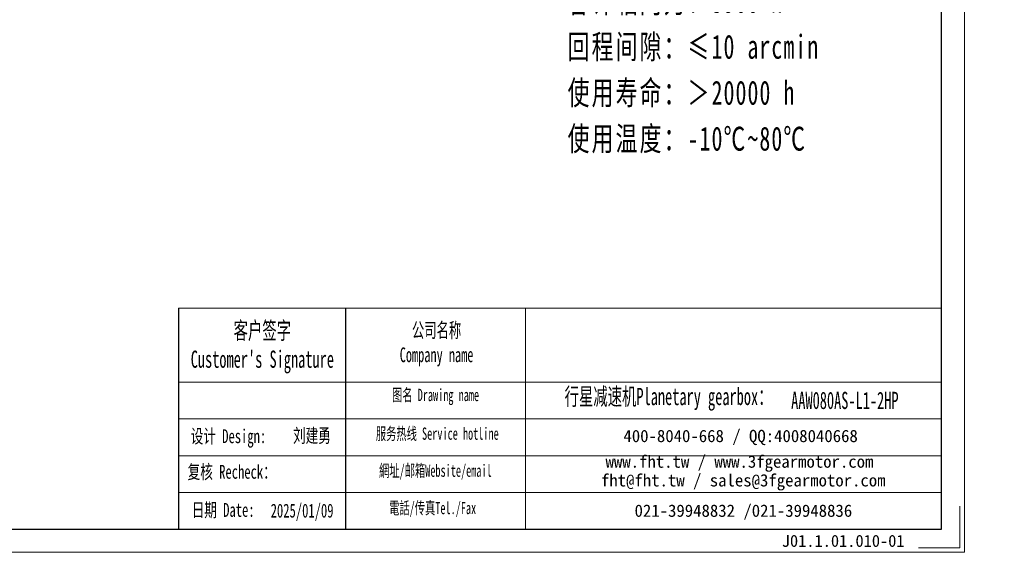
# Model space of a CAD drawing. Header units: millimetres. Extents: x -18 to 578, y -13 to 398.
# Tile 5 of 8: x 282 to 578, y -13 to 147. Entities that reach past the tile are written whole.
import ezdxf

# ---------------------------------------------------------------- set-up
doc = ezdxf.new("R2010")
doc.units = ezdxf.units.MM
doc.layers.add('6文字层', color=3, linetype='Continuous')
doc.layers.add('7标注层', color=4, linetype='Continuous')
for name, color, linetype, lineweight in [('SLD-0', 7, 'Continuous', 18), ('图框_外框线', 7, 'Continuous', 18), ('尺寸线层', 3, 'Continuous', 18)]:
    doc.layers.add(name, color=color, linetype=linetype, lineweight=lineweight)
doc.styles.add('SLDTEXTSTYLE4', font='SimSun.ttf', dxfattribs={"width": 0.611111})
doc.styles.get("Standard").update_dxf_attribs({"font": 'SimSun.ttf'})
doc.styles.add('标准', font='txt', dxfattribs={"width": 0.667})
doc.styles.add('样式 1', font='SimSun.ttf')

msp = doc.modelspace()

# ---------------------------------------------------------------- linework, layer by layer
msp.add_line((380.15477, 60.67424), (380.15477, -5.77008))
at = {"layer": '7标注层', "color": 0}
msp.add_line((330.03291, 60.67424), (330.03291, -5.75871), dxfattribs=at)
at = {"layer": '图框_外框线'}
for p, q in [((330.03291, 60.67424), (380.15477, 60.67424)), ((380.15477, 60.67424), (380.15477, -5.75871)), ((380.15477, 60.67424), (559.1042, 60.67424)), ((434.1577, 60.67424), (434.1577, -5.75871)), ((330.03291, 38.50551), (380.15477, 38.50551)), ((380.15477, 38.50551), (559.1042, 38.50551)), ((330.03291, 27.42115), (559.1042, 27.42115)), ((330.03291, 16.33678), (559.1042, 16.33678)), ((330.03291, 5.25242), (559.1042, 5.25242))]:
    msp.add_line(p, q, dxfattribs=at)
at = {"layer": '图框_外框线', "color": 3}
msp.add_lwpolyline([(-15.26192, -12.67879), (566.02427, -12.67879), (566.02427, 398.37359), (-15.26192, 398.37359)], close=True, dxfattribs=at)
at = {"layer": '图框_外框线', "color": 3, "lineweight": 25}
msp.add_lwpolyline([(19.33845, -5.75871), (559.1042, -5.75871), (559.1042, 391.45352), (19.33845, 391.45352)], close=True, dxfattribs=at)
at = {"layer": '图框_外框线', "color": 3}
msp.add_lwpolyline([(564.64026, 1.16136), (564.64026, -11.29477), (552.18412, -11.29477)], dxfattribs=at)

# ---------------------------------------------------------------- texts
at = {"layer": '6文字层', "insert": (511.15223, -7.42496), "char_height": 3.6133615, "width": 44.7070101, "attachment_point": 1, "style": '样式 1'}
msp.add_mtext('J01.1.01.010-01', dxfattribs=at)
at = {"layer": 'SLD-0', "color": 1, "attachment_point": 2}
for s, insert, char_height, width, style in [("{\\fSimSun|b1|i0|c134|p2;客户签字\\PCustomer's Signature}", (355.18023, 56.57294), 5.1727034, 64.3489632, 'SLDTEXTSTYLE4'), ('{\\fSimSun|b1|i0|c134|p2;公司名称\\PCompany name}', (407.49874, 56.29835), 4.4337457, 57.4031639, 'SLDTEXTSTYLE4'), ('{\\fSimSun|b1|i0|c134|p2;图名 Drawing name}', (407.19567, 36.46227), 3.6947881, 47.251479, 'SLDTEXTSTYLE4'), ('{\\fSimSun|b1|i0|c134|p2;  \\H1.1667x;行星减速机Planetary gearbox\\fSimSun|b0|i0|c134|p2;：}', (475.3114, 36.74727), 4.4337457, 69.7323572, 'SLDTEXTSTYLE4'), ('\\pt25.86352;AAW080AS-L1-2HP', (530.08844, 35.57009), 5.1727034, 35.239196, 'SLDTEXTSTYLE4'), ('{\\fNSimSun|b0|i0|c134|p49;设计 \\fNSimSun|b0|i0|c0|p49;Design\\fNSimSun|b0|i0|c134|p49;:}', (345.01507, 24.2981), 4.1590229, 53.1884309, '标准'), ('{\\fNSimSun|b0|i0|c134|p49;刘建勇}', (370.0805, 24.47886), 4.1590229, 53.1884309, '标准'), ('{\\fSimSun|b1|i0|c134|p2;服务热线 Service hotline}', (407.71962, 24.84408), 3.6947881, 52.6426869, 'SLDTEXTSTYLE4'), ('{\\fNSimSun|b0|i0|c134|p49;复核 Recheck：}', (345.98765, 13.59394), 4.1590229, 53.1884309, '标准'), ('{\\fSimSun|b1|i0|c134|p2;網址/邮箱Website/email}', (407.1443, 13.71226), 3.6947881, 54.7960821, 'SLDTEXTSTYLE4'), ('{\\fSimSun|b1|i0|c134|p2;電話/传真Tel./Fax}', (406.31651, 2.49365), 3.6947881, 55.4551184, 'SLDTEXTSTYLE4'), ('{\\fNSimSun|b0|i0|c134|p49;日期 Date:}', (343.42433, 2.14414), 4.1590229, 53.1884309, '标准'), ('{\\fNSimSun|b0|i0|c134|p49;2025/01/09}', (367.12593, 1.93063), 4.1590229, 53.1884309, '标准')]:
    msp.add_mtext(s, dxfattribs=dict(at, insert=insert, char_height=char_height, width=width, style=style))
at = {"layer": 'SLD-0', "color": 1, "char_height": 3.6947881, "attachment_point": 2}
for s, insert, width in [('{\\fSimSun|b1|i0|c134|p2;400-8040-668 / QQ:4008040668}', (498.79754, 24.13809), 107.5752682), ('{\\fSimSun|b1|i0|c134|p2;www.fht.tw / www.3fgearmotor.com }', (498.45686, 16.44234), 107.6963682), ('\\pt44.33746;{\\fSimSun|b1|i0|c134|p2;fht@fht.tw / sales@3fgearmotor.com }', (499.58289, 10.81616), 107.6963682), ('{\\fSimSun|b1|i0|c134|p2;021-39948832 /021-39948836 }', (499.62152, 1.68581), 82.234324)]:
    msp.add_mtext(s, dxfattribs=dict(at, insert=insert, width=width))
at = {"layer": '尺寸线层', "insert": (446.8457, 239.53198), "char_height": 4.2, "width": 107.2555159, "attachment_point": 1, "line_spacing_factor": 1.15057, "style": '标准'}
msp.add_mtext('{\\fNSimSun|b0|i0|c134|p49;\\H1.71429x;\\T1.1;性能参数：\\P减速比：1:6-20\\P额定输出力矩：45-78.5 N.m\\P最大加速力矩：2.5倍额定扭矩\\P额定输入转速：3000 rpm\\P容许径向力：3900 N\\P容许轴向力：3900 N\\P回程间隙：≤10 arcmin\\P使用寿命：＞20000 h\\P使用温度：-10℃~80℃}', dxfattribs=at)

doc.saveas('drawing.dxf')
